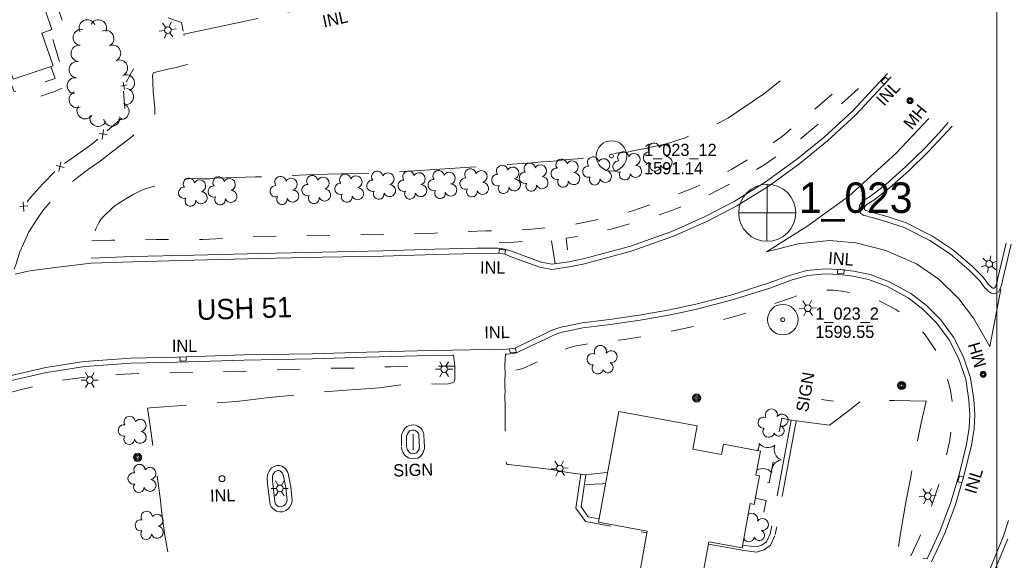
# Model space of a CAD drawing. Header units: feet. Extents: x 186943 to 189447, y 249149 to 251000.
# Tile 6 of 9: x 188020 to 188504, y 250161 to 250427. Entities that reach past the tile are written whole.
import ezdxf
from ezdxf.enums import TextEntityAlignment as Align

# ---------------------------------------------------------------- set-up
doc = ezdxf.new("R2010")
doc.units = ezdxf.units.FT
doc.header["$MEASUREMENT"] = 0
doc.linetypes.add('DGN Style 3', pattern=[52.919246, 37.799462, -15.119785])
doc.linetypes.add('DGN Style 5', pattern=[26.459623, 11.339838, -15.119785])
for name, color, linetype, lineweight in [('E_DRN_Grate', 151, 'Continuous', 0), ('E_DWY', 73, 'DGN Style 3', 0), ('E_LAND_Vegetation', 21, 'Continuous', 0), ('E_MAP_GridLines', 251, 'Continuous', 0), ('E_MAP_Limits', 21, 'DGN Style 3', 0), ('E_MAP_PassPoints', 40, 'Continuous', 0), ('E_MISCPROP', 40, 'Continuous', 0), ('E_MISCPROP_HvyLine', 54, 'Continuous', 13), ('E_MISCPROP_Railing', 40, 'Continuous', 0), ('E_PATH_Sidewalk', 73, 'DGN Style 5', 0), ('E_RDWY', 40, 'Continuous', 13), ('E_RDWY_Name', 221, 'Continuous', 0)]:
    doc.layers.add(name, color=color, linetype=linetype, lineweight=lineweight)
doc.styles.add('Style-IGR_FONT_0', font='IGR_FONT_0.shx')

# ---------------------------------------------------------------- blocks, each defined once
blk = doc.blocks.new('PP')
at = {"layer": 'E_MAP_PassPoints', "color": 40, "linetype": 'Continuous', "lineweight": 0}
for radius in [7.5, 0.96]:
    blk.add_circle((0, 0), radius, dxfattribs=at)
blk = doc.blocks.new('PHOTOC')
at = {"layer": 'E_MAP_Limits', "color": 73, "linetype": 'Continuous', "lineweight": 0}
for p, q in [((0.12, 14.06), (0.06, -13.8)), ((-13.79, 0.03), (14.12, 0.01))]:
    blk.add_line(p, q, dxfattribs=at)
blk.add_circle((0.17, 0.03), 14, dxfattribs=at)
blk = doc.blocks.new('INLT')
at = {"layer": 'E_MISCPROP_Railing', "color": 40, "linetype": 'Continuous', "lineweight": 0, "flags": 128}
blk.add_lwpolyline([(3, -2), (3, 0), (0, 0), (0, -2), (3, -2)], dxfattribs=at)
blk = doc.blocks.new('INL_7')
at = {"layer": 'E_MISCPROP_Railing', "color": 40, "linetype": 'Continuous', "lineweight": 0, "style": 'Style-IGR_FONT_0'}
blk.add_text('INL', height=6, rotation=0, dxfattribs=at).set_placement((-5.74, -3.01))
blk = doc.blocks.new('MHO_2')
at = {"layer": 'E_DRN_Grate', "color": 20, "linetype": 'Continuous', "lineweight": 0}
for centre, radius in [((0.06, 0.01), 1.5), ((0.07, 0.01), 1.22), ((0.06, 0), 0.968), ((0.03, -0.01), 0.605)]:
    blk.add_circle(centre, radius, dxfattribs=at)
blk = doc.blocks.new('MHT_2')
at = {"layer": 'E_DRN_Grate', "color": 20, "linetype": 'Continuous', "lineweight": 0, "style": 'Style-IGR_FONT_0'}
blk.add_text('MH', height=6, rotation=0, dxfattribs=at).set_placement((-0.08, -3.13), align=Align.CENTER)
blk = doc.blocks.new('LTP_1')
at = {"layer": 'E_MISCPROP', "color": 20, "linetype": 'Continuous', "lineweight": 0}
for p, q in [((-1.63, 0.07), (-4.24, 0.14)), ((-0.8, 1.43), (-2, 3.73)), ((0.9, 1.42), (2.27, 3.65)), ((-0.88, -1.42), (-2.24, -3.61)), ((0.76, -1.47), (2, -3.65)), ((1.64, -0.02), (4.16, -0.09))]:
    blk.add_line(p, q, dxfattribs=at)
blk.add_circle((0, 0), 1.64, dxfattribs=at)
blk = doc.blocks.new('POLE')
at = {"layer": 'E_MISCPROP', "color": 20, "linetype": 'Continuous', "lineweight": 0}
for centre, radius in [((-0.01, 0.02), 2.02), ((-0.01, 0.03), 1.52), ((0, -0.01), 1.01), ((0, 0), 0.502)]:
    blk.add_circle(centre, radius, dxfattribs=at)
blk = doc.blocks.new('TREE_1')
at = {"layer": 'E_LAND_Vegetation', "color": 93, "linetype": 'Continuous', "lineweight": 0}
for centre, radius, start, end in [((-1.47, 4.28), 2.78, 1.3945, 209.1674), ((3.57, 2.42), 2.97, 278.4236, 139.6574), ((-4.47, 0.2), 2.78, 78.0715, 279.0825), ((-2.01, -4.2), 2.61, 140.7796, 358.7122), ((3.46, -3.43), 2.97, 196.0744, 79.0476)]:
    blk.add_arc(centre, radius, start, end, dxfattribs=at)
blk = doc.blocks.new('SIGN')
at = {"layer": 'E_MISCPROP', "color": 20, "linetype": 'Continuous', "lineweight": 0, "style": 'Style-IGR_FONT_0'}
blk.add_text('SIGN', height=6, rotation=360, dxfattribs=at).set_placement((-9.6, -0.01), align=Align.MIDDLE_LEFT)
blk = doc.blocks.new('INL_8')
at = {"layer": 'E_MISCPROP_Railing', "color": 40, "linetype": 'Continuous', "lineweight": 0, "style": 'Style-IGR_FONT_0'}
blk.add_text('INL', height=6, rotation=360, dxfattribs=at).set_placement((-5.74, -3.01))
blk = doc.blocks.new('INL_9')
at = {"layer": 'E_MISCPROP_Railing', "color": 40, "linetype": 'Continuous', "lineweight": 0, "style": 'Style-IGR_FONT_0'}
blk.add_text('INL', height=6, rotation=0, dxfattribs=at).set_placement((-5.74, -3.01))
blk = doc.blocks.new('INL_10')
at = {"layer": 'E_MISCPROP_Railing', "color": 40, "linetype": 'Continuous', "lineweight": 0, "style": 'Style-IGR_FONT_0'}
blk.add_text('INL', height=6, rotation=359.9999, dxfattribs=at).set_placement((-5.74, -3.01))
blk = doc.blocks.new('LTP_2')
at = {"layer": 'E_MISCPROP', "color": 20, "linetype": 'Continuous', "lineweight": 0}
for p, q in [((-1.64, 0.07), (-4.24, 0.14)), ((-0.8, 1.43), (-2, 3.73)), ((0.9, 1.42), (2.27, 3.65)), ((-0.88, -1.42), (-2.24, -3.61)), ((0.76, -1.47), (2, -3.65)), ((1.64, -0.02), (4.16, -0.09))]:
    blk.add_line(p, q, dxfattribs=at)
blk.add_circle((0, 0), 1.64, dxfattribs=at)
blk = doc.blocks.new('MHO_7')
at = {"layer": 'E_DRN_Grate', "color": 20, "linetype": 'Continuous', "lineweight": 0}
for centre, radius in [((0.06, 0.01), 1.5), ((0.07, 0.01), 1.22), ((0.06, 0), 0.968), ((0.03, -0.01), 0.605)]:
    blk.add_circle(centre, radius, dxfattribs=at)
blk = doc.blocks.new('MHT_7')
at = {"layer": 'E_DRN_Grate', "color": 20, "linetype": 'Continuous', "lineweight": 0, "style": 'Style-IGR_FONT_0'}
blk.add_text('MH', height=6, rotation=0, dxfattribs=at).set_placement((-0.08, -3.13), align=Align.CENTER)
blk = doc.blocks.new('INL_11')
at = {"layer": 'E_MISCPROP_Railing', "color": 40, "linetype": 'Continuous', "lineweight": 0, "style": 'Style-IGR_FONT_0'}
blk.add_text('INL', height=6, rotation=360, dxfattribs=at).set_placement((-5.74, -3.01))
blk = doc.blocks.new('INL_14')
at = {"layer": 'E_MISCPROP_Railing', "color": 40, "linetype": 'Continuous', "lineweight": 0, "style": 'Style-IGR_FONT_0'}
blk.add_text('INL', height=6, rotation=360, dxfattribs=at).set_placement((-5.74, -3.01))
blk = doc.blocks.new('SIGN_1')
at = {"layer": 'E_MISCPROP', "color": 20, "linetype": 'Continuous', "lineweight": 0, "style": 'Style-IGR_FONT_0'}
blk.add_text('SIGN', height=6, rotation=0.0001, dxfattribs=at).set_placement((-9.6, -0.01), align=Align.MIDDLE_LEFT)
blk = doc.blocks.new('INL_15')
at = {"layer": 'E_MISCPROP_Railing', "color": 40, "linetype": 'Continuous', "lineweight": 0, "style": 'Style-IGR_FONT_0'}
blk.add_text('INL', height=6, rotation=0.0001, dxfattribs=at).set_placement((-5.74, -3.01))
blk = doc.blocks.new('POLE_1')
at = {"layer": 'E_MISCPROP', "color": 20, "linetype": 'Continuous', "lineweight": 0}
for centre, radius in [((-0.01, 0.02), 2.02), ((-0.01, 0.03), 1.52), ((0, -0.01), 1.01), ((0, 0), 0.502)]:
    blk.add_circle(centre, radius, dxfattribs=at)
blk = doc.blocks.new('LTP_3')
at = {"layer": 'E_MISCPROP', "color": 20, "linetype": 'Continuous', "lineweight": 0}
for p, q in [((-1.63, 0.07), (-4.24, 0.14)), ((-0.8, 1.43), (-2, 3.73)), ((0.9, 1.42), (2.27, 3.65)), ((-0.88, -1.42), (-2.24, -3.61)), ((0.76, -1.47), (2, -3.65)), ((1.64, -0.02), (4.16, -0.09))]:
    blk.add_line(p, q, dxfattribs=at)
blk.add_circle((0, 0), 1.64, dxfattribs=at)
blk = doc.blocks.new('TREE_2')
at = {"layer": 'E_LAND_Vegetation', "color": 93, "linetype": 'Continuous', "lineweight": 0}
for centre, radius, start, end in [((-1.47, 4.28), 2.78, 1.3946, 209.1676), ((3.57, 2.42), 2.97, 278.4237, 139.6576), ((-4.47, 0.2), 2.78, 78.0716, 279.0827), ((-2.01, -4.2), 2.61, 140.7798, 358.7124), ((3.46, -3.43), 2.97, 196.0746, 79.0478)]:
    blk.add_arc(centre, radius, start, end, dxfattribs=at)
blk = doc.blocks.new('LTP_6')
at = {"layer": 'E_MISCPROP', "color": 20, "linetype": 'Continuous', "lineweight": 0}
for p, q in [((-1.63, 0.07), (-4.24, 0.14)), ((-0.8, 1.43), (-2, 3.73)), ((0.9, 1.42), (2.27, 3.65)), ((-0.88, -1.42), (-2.24, -3.61)), ((0.76, -1.47), (2, -3.65)), ((1.64, -0.02), (4.16, -0.09))]:
    blk.add_line(p, q, dxfattribs=at)
blk.add_circle((0, 0), 1.64, dxfattribs=at)
blk = doc.blocks.new('INL_20')
at = {"layer": 'E_MISCPROP_Railing', "color": 40, "linetype": 'Continuous', "lineweight": 0, "style": 'Style-IGR_FONT_0'}
blk.add_text('INL', height=6, rotation=0, dxfattribs=at).set_placement((-5.74, -3.01))
blk = doc.blocks.new('TREE_5')
at = {"layer": 'E_LAND_Vegetation', "color": 93, "linetype": 'Continuous', "lineweight": 0}
for centre, radius, start, end in [((-1.47, 4.28), 2.78, 1.3945, 209.1675), ((3.57, 2.42), 2.97, 278.4236, 139.6575), ((-4.47, 0.2), 2.78, 78.0715, 279.0825), ((-2.01, -4.2), 2.61, 140.7796, 358.7122), ((3.46, -3.43), 2.97, 196.0744, 79.0477)]:
    blk.add_arc(centre, radius, start, end, dxfattribs=at)

msp = doc.modelspace()

# ---------------------------------------------------------------- linework, layer by layer
at = {"layer": 'E_DWY', "color": 51, "linetype": 'DGN Style 3', "lineweight": 0, "flags": 128}
for points in [[(188016.75, 250304.42), (188017.76, 250307.16), (188019.58, 250313.08), (188021.44, 250317.01), (188024.1, 250322.88), (188027.9, 250328.94), (188031.09, 250333.58), (188035.63, 250338.61), (188039.04, 250342.25), (188043.29, 250345.89), (188047.98, 250349.52), (188053.34, 250353.7), (188059.07, 250357.66), (188064.58, 250361.86), (188069.98, 250365.94), (188074.79, 250369.81), (188079.52, 250373.76), (188085.45, 250378.07), (188086.01, 250378.8), (188086.05, 250379.83), (188086.04, 250381.71), (188085.97, 250383.49), (188085.85, 250385.18), (188085.69, 250386.9), (188085.53, 250388.74), (188085.36, 250390.35), (188085.24, 250391.74), (188085.09, 250393.33), (188085.03, 250394.6), (188084.97, 250395.65), (188084.94, 250396.53), (188084.93, 250397.88), (188084.89, 250398.75), (188084.92, 250399.76), (188085.25, 250400.99), (188086.9, 250401.62), (188088.91, 250402), (188092.43, 250402.83), (188095, 250403.33), (188096.57, 250403.73), (188098.68, 250404.28), (188100.27, 250404.71), (188101.26, 250404.93), (188101.93, 250405.12), (188102.55, 250405.28), (188102.86, 250405.38), (188102.88, 250405.74), (188100.23, 250419.99), (188153.51, 250431.28), (188201.99, 250440.18), (188221.28, 250444)], [(188393.45, 250397.19), (188385.18, 250390.45), (188382.11, 250388.65), (188379.76, 250386.85), (188377.07, 250385.06), (188373.83, 250382.78), (188370.58, 250380.56), (188367.81, 250378.71), (188363.18, 250376.33), (188358.61, 250374.38), (188353.95, 250372.28), (188350.8, 250370.91), (188346.82, 250369.12), (188343.08, 250367.94), (188339.19, 250366.66), (188334, 250365.38), (188329.98, 250364.45), (188326.3, 250363.73), (188321.68, 250362.79), (188318.35, 250362.1), (188313.91, 250361.66), (188310.47, 250361.14), (188307.2, 250360.69), (188302.08, 250359.79), (188296.28, 250358.95), (188291.34, 250358.56), (188287.08, 250358.2), (188283.45, 250357.78), (188280.13, 250357.48), (188276.06, 250357.24), (188272.99, 250356.88), (188271.53, 250356.76), (188241.02, 250354.63), (188200.34, 250351.98), (188164.03, 250350.98), (188135.42, 250349.86), (188115.81, 250349.19), (188112.98, 250348.89), (188108.97, 250348.96), (188105.12, 250349.04), (188102.76, 250348.89), (188100, 250348.67), (188097.58, 250348.37), (188094.98, 250347.79), (188093.06, 250347.26), (188091.64, 250346.93), (188090.15, 250346.6), (188089.06, 250346.42), (188088.1, 250346.26), (188086.86, 250345.68), (188084.7, 250344.98), (188082.42, 250344.29), (188080.35, 250343.59), (188078.01, 250342.53), (188075.74, 250341.36), (188072.52, 250339.61), (188070.35, 250338.25), (188067.77, 250336.67), (188066.85, 250335.98), (188065.35, 250334.76), (188063.78, 250333.28), (188062.08, 250331.77), (188060.76, 250330.45), (188059.51, 250328.98), (188058.62, 250327.67), (188058.08, 250326.64), (188057.63, 250325.67), (188057.28, 250324.94), (188057.16, 250324.68), (188056.6, 250323.22), (188056.01, 250321.65), (188055.58, 250320.32), (188055.3, 250319.46), (188055.11, 250318.88), (188054.92, 250318.23), (188054.79, 250317.75), (188054.63, 250317.18), (188054.47, 250316.52), (188054.3, 250315.78), (188054.14, 250314.99), (188054, 250314.4), (188054.67, 250309.89)], [(188054.3, 250003.46), (188053.71, 250006.38), (188053.07, 250015.25), (188052.06, 250027.48), (188050.35, 250043.66), (188047.35, 250066.19), (188043.6, 250094.72), (188039.64, 250124.12), (188037.42, 250138.16), (188037.65, 250139.55), (188038.08, 250140.6), (188038.66, 250141), (188039.59, 250141.18), (188040.45, 250141.25), (188048.01, 250142.36), (188066.82, 250144.09), (188089.89, 250147.01), (188091.28, 250147.43), (188092.5, 250147.84), (188093.3, 250148.41), (188093.82, 250149.23), (188094.1, 250150.21), (188094.14, 250150.95), (188092.82, 250163.01), (188090.69, 250174.48), (188089.36, 250184.49), (188088.55, 250192.09), (188087.78, 250197.92), (188086.14, 250209.79), (188083.61, 250227.36), (188082.33, 250236.06), (188083.61, 250236.28), (188104.44, 250237.88), (188126.11, 250239.45), (188142.3, 250241.32), (188155.29, 250242.59), (188164.71, 250243.83), (188177.88, 250244.89), (188187.32, 250245.42), (188196.4, 250246.08), (188207.49, 250247.72), (188221.7, 250248.07), (188229.35, 250247.95), (188230.35, 250248.16), (188231.33, 250248.4), (188232.26, 250248.64), (188232.91, 250248.84), (188233.21, 250249.11), (188233.39, 250249.56), (188233.49, 250250.37), (188233.5, 250251.39), (188233.54, 250252.51), (188233.55, 250253.48), (188233.51, 250254.99), (188233.5, 250256.31), (188233.44, 250257.01), (188232.88, 250262.23)], [(188258.42, 250262.63), (188258.02, 250257.35), (188258.15, 250255.84), (188258.26, 250254.18), (188258.19, 250252.03), (188258.1, 250250.57), (188258.07, 250249.15), (188258.17, 250246.98), (188258.18, 250244.41), (188258.14, 250242.25), (188258.15, 250240.04), (188258.19, 250239.26), (188258.25, 250225.98), (188258.69, 250210.23), (188258.84, 250209.1), (188258.99, 250208.76), (188259.12, 250208.59), (188259.53, 250208.46), (188259.84, 250208.4), (188271.33, 250207.1), (188280.99, 250205.89), (188289.08, 250204.47)], [(188398.91, 250230.24), (188417.68, 250227.76), (188428.37, 250235.82), (188433.99, 250240.45), (188449.54, 250239.84), (188465.28, 250239.49), (188462.73, 250228.06), (188459.36, 250211.79), (188457.61, 250201.6), (188455.22, 250189.84), (188452.65, 250174.45), (188451.5, 250166.44), (188451.53, 250165.85), (188451.75, 250165.33), (188452.16, 250164.93), (188452.63, 250164.62), (188453.52, 250164.2), (188457.33, 250163.53), (188465.78, 250161.96)], [(188207.21, 250217.48), (188207.24, 250222.8), (188207.7, 250224.19), (188208.43, 250225.38), (188208.97, 250226.11), (188209.87, 250227.05), (188211.26, 250227.58), (188212, 250227.73), (188212.94, 250227.88), (188214.15, 250227.72), (188215.06, 250227.39), (188215.82, 250226.99), (188216.71, 250226.32), (188217.37, 250225.55), (188217.84, 250224.77), (188218.13, 250223.97), (188218.3, 250223.37), (188218.5, 250219.34)], [(188398.81, 250230.26), (188393.82, 250202.93), (188388.63, 250174.37)], [(188401.27, 250229.8), (188396.28, 250202.48), (188391.09, 250173.92)], [(188209.71, 250217.46), (188209.74, 250222.39), (188209.99, 250223.13), (188210.51, 250223.98), (188210.89, 250224.5), (188211.29, 250224.92), (188211.95, 250225.17), (188212.44, 250225.27), (188212.98, 250225.35), (188213.55, 250225.28), (188214.04, 250225.1), (188214.48, 250224.87), (188214.99, 250224.49), (188215.34, 250224.08), (188215.57, 250223.69), (188215.75, 250223.21), (188215.81, 250222.97), (188216, 250219.22)], [(188218.5, 250219.37), (188218.62, 250217.35), (188218.51, 250216.24), (188218.28, 250215.27), (188217.91, 250214.35), (188217.39, 250213.5), (188216.55, 250212.44), (188215.23, 250211.59), (188214, 250211.33), (188212.95, 250211.24), (188211.89, 250211.39), (188210.78, 250211.74), (188209.94, 250212.17), (188209.07, 250212.77), (188208.41, 250213.72), (188207.99, 250214.42), (188207.67, 250215.19), (188207.45, 250216), (188207.29, 250216.76), (188207.25, 250217.01)], [(188216, 250219.22), (188216.11, 250217.39), (188216.04, 250216.66), (188215.89, 250216.03), (188215.67, 250215.47), (188215.34, 250214.93), (188214.85, 250214.31), (188214.27, 250213.94), (188213.63, 250213.81), (188213.02, 250213.75), (188212.45, 250213.83), (188211.74, 250214.06), (188211.23, 250214.32), (188210.86, 250214.58), (188210.51, 250215.08), (188210.23, 250215.54), (188210.04, 250216), (188209.89, 250216.57), (188209.75, 250217.24), (188209.71, 250217.46)], [(188142.54, 250189.97), (188141.46, 250198.88), (188141.35, 250199.93), (188141.27, 250201.1), (188141.28, 250202.02), (188141.38, 250203.12), (188141.67, 250204.2), (188142.33, 250205.53), (188143.38, 250206.78), (188144.69, 250207.48), (188146.03, 250207.95), (188147.36, 250207.94), (188148.38, 250207.57), (188149.3, 250207.16), (188150.09, 250206.45), (188150.76, 250205.65), (188151.19, 250204.89), (188151.56, 250204.03), (188151.73, 250203.26), (188152.79, 250197.4)], [(188145.02, 250190.27), (188143.94, 250199.15), (188143.84, 250200.14), (188143.77, 250201.18), (188143.78, 250201.9), (188143.85, 250202.67), (188144.02, 250203.31), (188144.44, 250204.15), (188144.98, 250204.8), (188145.7, 250205.18), (188146.45, 250205.45), (188146.91, 250205.44), (188147.45, 250205.24), (188147.93, 250205.03), (188148.29, 250204.71), (188148.7, 250204.23), (188148.95, 250203.78), (188149.17, 250203.26), (188149.28, 250202.76), (188150.33, 250196.96)], [(188289.08, 250204.47), (188297.84, 250203.4)], [(188295.47, 250203.75), (188292.96, 250186.94), (188297.68, 250180.39), (188327.99, 250174.84)], [(188297.94, 250203.38), (188295.59, 250187.57), (188299.12, 250182.67), (188304.45, 250181.7)], [(188152.81, 250197.26), (188153.59, 250190.86), (188153.39, 250189.73), (188153.02, 250188.74), (188152.42, 250187.62), (188151.64, 250186.71), (188150.44, 250185.86), (188148.94, 250185.21), (188147.32, 250185.17), (188145.74, 250185.49), (188144.68, 250186.24), (188144.01, 250186.75), (188143.18, 250187.59), (188142.69, 250188.65), (188142.54, 250189.97)], [(188150.33, 250196.96), (188151.07, 250190.92), (188150.97, 250190.39), (188150.74, 250189.77), (188150.35, 250189.05), (188149.94, 250188.58), (188149.2, 250188.05), (188148.39, 250187.7), (188147.55, 250187.68), (188146.75, 250187.84), (188146.16, 250188.25), (188145.67, 250188.63), (188145.27, 250189.03), (188145.13, 250189.34), (188145.02, 250190.27)], [(188358.19, 250169.31), (188375.76, 250166.09), (188381.91, 250165.36), (188385.63, 250166.45), (188388.74, 250168.71), (188390.89, 250173.31)], [(188375.03, 250168.77), (188376.14, 250168.56), (188381.69, 250167.91), (188384.51, 250168.73), (188386.75, 250170.35), (188388.63, 250174.37)]]:
    msp.add_lwpolyline(points, dxfattribs=at)
at = {"layer": 'E_LAND_Vegetation', "color": 93, "linetype": 'Continuous', "lineweight": 0}
for centre, radius, start, end in [((188052.77, 250423.13), 4.02, 24.6647, 204.6494), ((188058.25, 250423.08), 4.02, 334.1551, 154.1397), ((188049.82, 250418.42), 4.02, 78.8187, 258.8034), ((188061.82, 250417.96), 4.02, 294.895, 114.8797), ((188048.78, 250410.62), 4.02, 83.4234, 263.4081), ((188065.2, 250410.66), 4.02, 294.895, 114.8797), ((188047.85, 250402.64), 4.02, 83.4234, 263.4081), ((188068.59, 250403.37), 4.02, 294.895, 114.8797), ((188046.93, 250394.65), 4.02, 83.4234, 263.4081), ((188071.97, 250396.08), 4.02, 294.895, 114.8797), ((188047.8, 250387.91), 4.02, 111.1801, 291.1647), ((188071.49, 250389.37), 4.02, 262.6095, 82.5941), ((188051.71, 250382.4), 4.02, 143.6512, 323.6359), ((188069.29, 250382.07), 4.02, 251.8265, 71.8112), ((188058.05, 250378.7), 4.02, 160.5083, 340.493), ((188064.83, 250378.83), 4.02, 189.2442, 9.2289), ((188377.44, 250218.13), 5.72, 330.2713, 6.2051), ((188387.49, 250222.47), 5.72, 220.4402, 306.2051), ((188396.26, 250215.93), 5.72, 160.4402, 246.2051), ((188394.99, 250205.06), 5.72, 100.4402, 186.2051), ((188384.94, 250200.73), 5.72, 40.4402, 120.8765), ((188379.47, 250181.45), 2.97, 343.6525, 123.701), ((188384.73, 250178.9), 2.97, 261.3033, 144.2766), ((188383.14, 250173.61), 2.61, 206.0086, 63.9412), ((188378.11, 250173.22), 2.78, 206.4507, 344.3115)]:
    msp.add_arc(centre, radius, start, end, dxfattribs=at)
at = {"layer": 'E_MAP_GridLines', "color": 161, "linetype": 'Continuous', "lineweight": 0}
msp.add_line((188500, 249500), (188500, 251000), dxfattribs=at)
at = {"layer": 'E_MISCPROP', "color": 20, "linetype": 'Continuous', "lineweight": 0}
for p, q in [((188419.75, 250239.59), (188413.73, 250240.33)), ((188213.06, 250223.39), (188212.98, 250215.58))]:
    msp.add_line(p, q, dxfattribs=at)
at = {"layer": 'E_MISCPROP_HvyLine', "color": 241, "linetype": 'Continuous', "lineweight": 13, "flags": 128}
for points in [[(188016.29, 250397.86), (188004.97, 250431.28), (188001.69, 250430.17), (187995.66, 250447.97), (187998.7, 250449), (187987.34, 250482.53), (188006.99, 250489.19), (188012.64, 250472.5), (188017.79, 250474.24), (188035.38, 250422.28), (188030.47, 250420.61), (188035.92, 250404.51)], [(188304.15, 250180.11), (188314.15, 250234.48), (188352.61, 250227.41), (188350.5, 250215.9), (188364.6, 250213.31), (188365.54, 250218.4), (188383.73, 250215.05), (188381.55, 250203.17), (188383.3, 250202.85), (188380.72, 250188.83), (188378.78, 250189.18), (188374.78, 250167.39), (188358.39, 250170.41), (188354.59, 250149.75), (188324.4, 250155.3), (188328.15, 250175.69)]]:
    msp.add_lwpolyline(points, close=True, dxfattribs=at)
at = {"layer": 'E_MISCPROP_Railing', "color": 40, "linetype": 'Continuous', "lineweight": 0}
for p, q in [((188070.36, 250396.39), (188071.15, 250392.78)), ((188072.43, 250395.11), (188069.34, 250394.42)), ((188060.69, 250373.11), (188060.04, 250368.47)), ((188062.59, 250370.68), (188058.6, 250371.21)), ((188039.78, 250357.11), (188038.7, 250352.54)), ((188041.44, 250354.51), (188037.52, 250355.41)), ((188021.17, 250337.6), (188021.6, 250332.93)), ((188023.58, 250335.67), (188019.57, 250335.27))]:
    msp.add_line(p, q, dxfattribs=at)
at = {"layer": 'E_MISCPROP_Railing', "color": 40, "linetype": 'Continuous', "lineweight": 0, "flags": 128}
for points in [[(188075.52, 250403.06), (188071.92, 250396.52)], [(188070.57, 250391.98), (188071.26, 250383.52)], [(188069.76, 250378.81), (188062.61, 250372.59)], [(188057.88, 250368.48), (188054.97, 250365.94), (188049.35, 250361.92)], [(188049.35, 250361.92), (188041.64, 250356.4)], [(188036.79, 250352.47), (188031.1, 250346.63), (188029.32, 250344.71)], [(188029.32, 250344.71), (188024.78, 250339.78), (188023.16, 250337.53)]]:
    msp.add_lwpolyline(points, dxfattribs=at)
at = {"layer": 'E_MISCPROP_Railing', "color": 40, "linetype": 'Continuous', "lineweight": 0}
msp.add_circle((188119.01, 250201.46), 1.43, dxfattribs=at)
at = {"layer": 'E_PATH_Sidewalk', "color": 51, "linetype": 'DGN Style 5', "lineweight": 0, "flags": 128}
for points in [[(188039, 250465.15), (188034.16, 250457.86), (188033.68, 250457.84), (188032.46, 250457.57), (188031.35, 250457.21), (188030.36, 250456.84), (188022.93, 250478.45), (188016.29, 250475.67), (188011.48, 250488.87), (188007.17, 250502.65), (188002.5, 250501.16), (187987.31, 250496.15), (187976.5, 250492.12), (187981.58, 250475.83), (187986.55, 250461.01), (187986.82, 250459.94), (187986.84, 250459.11), (187986.73, 250457.39), (187986.48, 250454.91), (187986.19, 250452.59), (187985.95, 250450.48), (187985.81, 250448.11), (187985.95, 250446), (187986.1, 250444.23), (187986.3, 250441.5), (187987.05, 250437.72), (187988.28, 250433.43), (187991.48, 250427.47), (187995.61, 250421.54), (187999.3, 250417.63), (188002.17, 250414.28), (188002.43, 250413.82), (188002.63, 250413.08), (188003.12, 250410.58), (188008.91, 250394.66), (188012.36, 250384.26), (188017.68, 250385.79), (188022.71, 250387.27), (188023.03, 250387.39), (188028.09, 250389.01), (188032.76, 250390.56), (188036.83, 250391.88), (188038.81, 250392.83), (188042.8, 250394.49), (188035.22, 250419.34), (188042.22, 250421.4), (188034.49, 250444.18), (188037.96, 250445.67), (188038.43, 250445.66), (188039.17, 250445.34), (188057.58, 250439.54), (188078.31, 250432.89), (188099.08, 250425.79), (188100.23, 250419.99)], [(188034.87, 250404.16), (188036.95, 250398.32), (188022.65, 250393.5), (188016.89, 250391.84), (188014.23, 250398.47), (188015.84, 250399.19)], [(188055, 250318.5), (188064.62, 250318.78), (188072.58, 250318.44), (188086.63, 250319.09), (188109.63, 250319.15), (188131.72, 250320.26), (188151.96, 250320.95), (188174.08, 250321.25), (188199.46, 250321.76), (188223.67, 250322.26), (188248.73, 250323.33), (188269.77, 250323.97), (188281.79, 250325.28), (188293.55, 250326.72), (188306.47, 250329.36), (188320.91, 250333.16), (188336.19, 250338.53), (188351.85, 250344.79), (188369.65, 250353.65), (188384.33, 250362.42), (188394.62, 250369.92), (188415.35, 250387.23), (188420, 250391.42), (188427.19, 250398.07)], [(188432, 250393.4), (188418.75, 250381.27), (188401.71, 250366.99), (188385.51, 250355.64), (188370.03, 250347.07), (188356.18, 250339.86), (188341.01, 250333.65), (188326.36, 250328.7), (188310.45, 250324.18), (188294.12, 250320.61), (188288.27, 250319.78), (188289.46, 250308.06)], [(188282.81, 250307.14), (188281.02, 250319.02), (188271.88, 250318.38), (188262.74, 250317.81), (188254.63, 250317.57), (188248.14, 250317.01), (188247.62, 250314.76)], [(187872.99, 250260.01), (187875.05, 250261.89), (187879.8, 250264.34), (187897.13, 250271.9), (187914.11, 250280.95), (187923.09, 250285.71), (187934.93, 250290.87), (187940.36, 250293.04), (187951.64, 250297.28), (187959.02, 250299.8), (187987.13, 250307.94), (188004.1, 250311.1), (188013.35, 250312.58), (188019.73, 250313.4)], [(188457.71, 250163.46), (188461.79, 250172.22), (188466.32, 250183.18), (188471.47, 250198.67), (188474.39, 250209.7), (188476.78, 250219.52), (188478.08, 250228.71), (188478.55, 250235.95), (188477.27, 250245.05), (188474.29, 250255.71), (188470.03, 250264.54), (188464.46, 250272.64), (188457.66, 250279.25), (188450.43, 250284.67), (188443.44, 250288.23), (188437.82, 250290.75), (188430, 250292.64), (188423.82, 250293.68), (188419.5, 250294.12), (188414.55, 250294.17), (188409.8, 250293.8), (188404.98, 250292.39), (188399.96, 250290.74), (188385.04, 250285.59), (188372.2, 250281.47), (188360.39, 250278.47), (188346.22, 250275.29), (188331.13, 250272.29), (188316.96, 250269.91), (188306.92, 250268.69), (188298.01, 250267.61), (188293.1, 250266.76), (188290.09, 250265.98), (188285.08, 250264.22), (188279.75, 250261.69), (188272.65, 250258.29), (188266.9, 250255.71), (188262.81, 250254.59), (188260.22, 250254.19), (188260.16, 250262.74)], [(187844.34, 250059.77), (187844.84, 250066.29), (187846.77, 250074.75), (187848.76, 250080.55), (187850.99, 250087.89), (187853.32, 250095.47), (187855.79, 250102.59), (187860, 250112.25), (187863.1, 250118.87), (187869.37, 250130.39), (187875.34, 250139.71), (187884.79, 250152.97), (187890.16, 250160.04), (187897.66, 250169.68), (187905.45, 250178.29), (187915.14, 250188.22), (187925.75, 250197.28), (187935.24, 250204.83), (187956.01, 250218.82), (187968.06, 250225.63), (187980.29, 250231.51), (187993.47, 250237.18), (188007.09, 250241.67), (188019.75, 250245.09), (188029.18, 250247.47), (188039.01, 250249.71), (188049.16, 250251.09), (188067.54, 250252.63), (188083.47, 250253.38), (188105, 250253.77), (188126.01, 250254.15), (188149.02, 250255.13), (188168.15, 250255.7), (188184.56, 250255.88), (188201.8, 250256.47), (188217.55, 250256.92), (188227.59, 250256.74), (188233.46, 250256.86)], [(188398.81, 250230.26), (188394.3, 250231.18), (188394.3, 250231.18), (188388.08, 250199.45), (188382.85, 250200.4)], [(188297.94, 250203.38), (188303.55, 250203.93), (188306.77, 250204.28), (188308.68, 250204.71)], [(188297.21, 250198.5), (188302.17, 250198.72), (188306.03, 250198.98), (188307.66, 250199.18)], [(188381.27, 250191.82), (188386.65, 250190.7), (188383.51, 250175.36), (188388.64, 250174.41)]]:
    msp.add_lwpolyline(points, dxfattribs=at)
at = {"layer": 'E_RDWY', "color": 21, "linetype": 'Continuous', "lineweight": 13, "flags": 128}
for points in [[(188446.28, 250400.77), (188428.82, 250382.05), (188415.17, 250369.44), (188401.59, 250358.4), (188386.16, 250347.21), (188370.87, 250337.79), (188356.65, 250330.41), (188340.16, 250322.96), (188319.45, 250315.67), (188296.62, 250309.5), (188289.53, 250308.07), (188281.25, 250306.92), (188275.95, 250307.97), (188268.36, 250310.67), (188261.32, 250313.26), (188258.82, 250314.22), (188256.36, 250314.68), (188254.72, 250314.78), (188244.25, 250314.75), (188223.86, 250314.27), (188198.15, 250313.45), (188168.29, 250312.86), (188137.98, 250312.21), (188105.3, 250311.4), (188075.02, 250310.66), (188054.67, 250309.89)], [(188448.11, 250399.06), (188430.58, 250380.28), (188416.81, 250367.55), (188403.11, 250356.42), (188387.55, 250345.13), (188372.1, 250335.62), (188357.74, 250328.16), (188341.09, 250320.64), (188320.19, 250313.28), (188297.19, 250307.07), (188289.96, 250305.6), (188281.18, 250304.39), (188275.29, 250305.55), (188267.51, 250308.31), (188260.44, 250310.92), (188258.14, 250311.8), (188256.05, 250312.19), (188254.65, 250312.28), (188244.29, 250312.25), (188223.93, 250311.77), (188198.21, 250310.95), (188168.34, 250310.36), (188138.04, 250309.71), (188105.37, 250308.91), (188075.1, 250308.16), (188054.76, 250307.39), (188037.01, 250305.39), (188024.49, 250303.66), (188017.33, 250301.99)], [(188466.66, 250378.51), (188450.39, 250361.33), (188427.18, 250340.45), (188406.61, 250325.41), (188386.68, 250313.05), (188402.4, 250317.02), (188417.66, 250318.53), (188430.7, 250317.51), (188445.4, 250313.6), (188460.59, 250307.06), (188471.53, 250299.51), (188481.36, 250289.93), (188488.57, 250280.32), (188496.64, 250266.48), (188502.03, 250294.68)], [(188507.09, 250316.78), (188502.98, 250299.57), (188502.4, 250297.1), (188502.16, 250296.12), (188501.67, 250294.8), (188500.85, 250293.39), (188499.23, 250292.56), (188497.21, 250292.69), (188495.8, 250293.65), (188495.05, 250294.53), (188494.16, 250295.28), (188491.46, 250298.84), (188486.38, 250303.98), (188477.2, 250311.87), (188467.11, 250318.52), (188454.51, 250324.91), (188445.87, 250327.84), (188438.77, 250329.84), (188437.31, 250330.26), (188436.44, 250330.49), (188435.58, 250330.71), (188434.63, 250330.96), (188433.15, 250331.86), (188432.26, 250333.78), (188432.5, 250335.86), (188433.32, 250337.1), (188434.59, 250338.21), (188435.77, 250339.01), (188436.65, 250339.6), (188437.4, 250340.03), (188437.98, 250340.43), (188445.46, 250346.2), (188455.08, 250354.75), (188464.54, 250363.93), (188471.81, 250371.72), (188476.13, 250376.54)], [(188504.65, 250317.34), (188500.54, 250300.14), (188499.97, 250297.68), (188499.77, 250296.86), (188499.41, 250295.88), (188499.06, 250295.29), (188498.7, 250295.1), (188498.05, 250295.14), (188497.49, 250295.53), (188496.82, 250296.31), (188495.98, 250297.02), (188493.35, 250300.48), (188488.08, 250305.81), (188478.71, 250313.87), (188468.37, 250320.69), (188455.48, 250327.22), (188446.61, 250330.23), (188439.46, 250332.24), (188437.98, 250332.67), (188437.06, 250332.91), (188436.21, 250333.12), (188435.62, 250333.28), (188435.09, 250333.6), (188434.82, 250334.19), (188434.91, 250334.98), (188435.22, 250335.44), (188436.12, 250336.23), (188437.16, 250336.93), (188437.97, 250337.47), (188438.74, 250337.91), (188439.46, 250338.42), (188447.05, 250344.27), (188456.78, 250352.92), (188466.33, 250362.18), (188473.65, 250370.03), (188477.99, 250374.87)], [(188011.22, 250251.29), (188032.32, 250256.11), (188051.29, 250259.1), (188074.12, 250260.71), (188096.89, 250261.24), (188129.62, 250262.28), (188163.4, 250262.93), (188190.01, 250263.68), (188214.99, 250264.39), (188232.36, 250264.72), (188259.07, 250265.14), (188261.85, 250265.43), (188262.93, 250265.69), (188267.44, 250267.84), (188277.32, 250272.5), (188280.6, 250274.11), (188283.66, 250275.39), (188286.27, 250276.11), (188287.35, 250276.35), (188296.11, 250278.1), (188309.59, 250279.69), (188324.16, 250281.84), (188338.21, 250284.32), (188351.95, 250287.32), (188369.2, 250291.77), (188387.55, 250297.55), (188398.64, 250301.58), (188406.55, 250303.88), (188415.66, 250304.7), (188422.91, 250304.39), (188429.58, 250303.57), (188437.67, 250301.88), (188447.31, 250298.25), (188457.77, 250292.47), (188465.26, 250286.73), (188472.27, 250279.66), (188478.75, 250270.99), (188483.45, 250261.72), (188487.14, 250251.07), (188488.74, 250240.35), (188489.27, 250232.85), (188488.85, 250226.14), (188487.54, 250217.79), (188483.85, 250202.85), (188479.63, 250188.69), (188474.54, 250175.04), (188467.88, 250160.54)], [(188258.42, 250262.63), (188259.22, 250262.64), (188262.27, 250262.96), (188263.77, 250263.31), (188268.51, 250265.59), (188278.4, 250270.25), (188281.63, 250271.83), (188284.48, 250273.02), (188286.88, 250273.68), (188287.87, 250273.91), (188296.51, 250275.63), (188309.92, 250277.21), (188324.56, 250279.37), (188338.7, 250281.87), (188352.52, 250284.89), (188369.89, 250289.37), (188388.36, 250295.19), (188399.42, 250299.21), (188407.01, 250301.41), (188415.72, 250302.2), (188422.7, 250301.89), (188429.17, 250301.11), (188436.97, 250299.47), (188446.26, 250295.98), (188456.4, 250290.37), (188463.6, 250284.85), (188470.37, 250278.02), (188476.62, 250269.66), (188481.15, 250260.74), (188484.7, 250250.47), (188486.25, 250240.08), (188486.76, 250232.84), (188486.36, 250226.41), (188485.09, 250218.28), (188481.44, 250203.51), (188477.25, 250189.48), (188472.23, 250176), (188465.78, 250161.96)], [(188011.89, 250248.88), (188032.79, 250253.66), (188051.58, 250256.61), (188074.24, 250258.21), (188096.96, 250258.74), (188129.68, 250259.78), (188163.46, 250260.43), (188190.08, 250261.18), (188215.05, 250261.89), (188232.4, 250262.22), (188232.88, 250262.23)], [(188495.69, 250154.83), (188503.16, 250172.8), (188505.79, 250180.83)], [(188497.96, 250153.79), (188505.5, 250171.93)]]:
    msp.add_lwpolyline(points, dxfattribs=at)

# ---------------------------------------------------------------- block references
at = {"layer": 'E_DRN_Grate', "color": 20, "linetype": 'Continuous', "lineweight": 0}
for name, p, xscale, yscale, zscale, rotation in [('MHO_7', (188457.31, 250387.26), 0.9999995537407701, 0.9999995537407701, 0.9999995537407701, 50.97776180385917), ('MHT_7', (188459.76, 250379.57), 0.9999995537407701, 0.9999995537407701, 0.9999995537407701, 50.97776180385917), ('MHT_2', (188490.16, 250262.35), 1.000001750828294, 1.000001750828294, 1.000001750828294, 106.4905854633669), ('MHO_2', (188493.34, 250252.69), 1.000001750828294, 1.000001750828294, 1.000001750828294, 106.4905854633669)]:
    msp.add_blockref(name, p, dxfattribs=dict(at, xscale=xscale, yscale=yscale, zscale=zscale, rotation=rotation))
at = {"layer": 'E_LAND_Vegetation', "color": 93, "linetype": 'Continuous', "lineweight": 0}
for name, p, xscale, yscale, zscale, rotation in [('TREE_5', (188333.41, 250359.76), 1.00000021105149, 1.00000021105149, 1.00000021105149, 8.71080588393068), ('TREE_5', (188318.45, 250355.44), 1.00000021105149, 1.00000021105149, 1.00000021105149, 8.71080588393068), ('TREE_5', (188272.42, 250349.9), 1.00000021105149, 1.00000021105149, 1.00000021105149, 8.71080588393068), ('TREE_5', (188288.06, 250351.88), 1.00000021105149, 1.00000021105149, 1.00000021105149, 8.71080588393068), ('TREE_5', (188303.61, 250352.93), 1.00000021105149, 1.00000021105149, 1.00000021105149, 8.71080588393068), ('TREE_5', (188181.73, 250344.48), 1.00000021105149, 1.00000021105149, 1.00000021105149, 8.71080588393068), ('TREE_5', (188197.46, 250345.98), 1.00000021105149, 1.00000021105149, 1.00000021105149, 8.71080588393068), ('TREE_5', (188212.78, 250345.99), 1.00000021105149, 1.00000021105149, 1.00000021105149, 8.71080588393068), ('TREE_5', (188227.58, 250346.29), 1.00000021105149, 1.00000021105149, 1.00000021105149, 8.71080588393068), ('TREE_5', (188243.23, 250347.05), 1.00000021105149, 1.00000021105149, 1.00000021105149, 8.71080588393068), ('TREE_5', (188258.83, 250348.79), 1.00000021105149, 1.00000021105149, 1.00000021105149, 8.71080588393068), ('TREE_5', (188104.84, 250342.49), 1.00000021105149, 1.00000021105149, 1.00000021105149, 8.71080588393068), ('TREE_5', (188119.42, 250343.16), 1.00000021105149, 1.00000021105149, 1.00000021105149, 8.71080588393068), ('TREE_5', (188149.86, 250343.3), 1.00000021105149, 1.00000021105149, 1.00000021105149, 8.71080588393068), ('TREE_5', (188165.52, 250343.83), 1.00000021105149, 1.00000021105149, 1.00000021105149, 8.71080588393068), ('TREE_1', (188305.8, 250259.73), 1.00000051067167, 1.00000051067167, 1.00000051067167, 65.2289590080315), ('TREE_1', (188389.87, 250228.54), 1.00000051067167, 1.00000051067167, 1.00000051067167, 65.2289590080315), ('TREE_2', (188075.22, 250225.12), 1.000001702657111, 1.000001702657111, 1.000001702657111, 1.634397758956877), ('TREE_2', (188080.04, 250201.48), 1.000001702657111, 1.000001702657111, 1.000001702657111, 1.634397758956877), ('TREE_2', (188083.58, 250178.45), 1.000001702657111, 1.000001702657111, 1.000001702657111, 1.634397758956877)]:
    msp.add_blockref(name, p, dxfattribs=dict(at, xscale=xscale, yscale=yscale, zscale=zscale, rotation=rotation))
at = {"layer": 'E_MAP_Limits', "color": 73, "linetype": 'Continuous', "lineweight": 0}
msp.add_blockref('PHOTOC', (188386.94, 250332.19), dxfattribs=at)
at = {"layer": 'E_MAP_PassPoints', "color": 40, "linetype": 'Continuous', "lineweight": 0}
for p in [(188310.56, 250360.16), (188394.77, 250279.67)]:
    msp.add_blockref('PP', p, dxfattribs=at)
at = {"layer": 'E_MISCPROP', "color": 20, "linetype": 'Continuous', "lineweight": 0}
for name, p, xscale, yscale, zscale, rotation in [('LTP_6', (188092.35, 250422.07), 1.00000021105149, 1.00000021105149, 1.00000021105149, 8.71080588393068), ('LTP_2', (188496.31, 250307.04), 0.9999991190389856, 0.9999991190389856, 0.9999991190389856, 80.19813647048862), ('LTP_1', (188407.06, 250285.26), 1.00000051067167, 1.00000051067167, 1.00000051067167, 65.2289590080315), ('LTP_3', (188228.3, 250255.28), 1.000001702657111, 1.000001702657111, 1.000001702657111, 1.634397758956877), ('LTP_3', (188053.99, 250249.95), 1.000001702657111, 1.000001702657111, 1.000001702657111, 1.634397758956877), ('SIGN', (188405.8, 250243.9), 0.9999991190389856, 0.9999991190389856, 0.9999991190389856, 80.19813647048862), ('POLE', (188453.2, 250247.28), 1.00000051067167, 1.00000051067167, 1.00000051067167, 65.2289590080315), ('POLE', (188352.46, 250241.1), 1.00000051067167, 1.00000051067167, 1.00000051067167, 65.2289590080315), ('POLE_1', (188077.5, 250211.92), 1.000001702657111, 1.000001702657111, 1.000001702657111, 1.634397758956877), ('LTP_1', (188285.1, 250206.5), 1.00000051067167, 1.00000051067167, 1.00000051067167, 65.2289590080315), ('SIGN_1', (188212.82, 250205.77), 1.000001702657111, 1.000001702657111, 1.000001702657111, 1.634397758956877), ('LTP_3', (188147.47, 250196.67), 1.000001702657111, 1.000001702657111, 1.000001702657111, 1.634397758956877), ('LTP_1', (188466.03, 250192.92), 1.00000051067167, 1.00000051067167, 1.00000051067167, 65.2289590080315)]:
    msp.add_blockref(name, p, dxfattribs=dict(at, xscale=xscale, yscale=yscale, zscale=zscale, rotation=rotation))
at = {"layer": 'E_MISCPROP_Railing', "color": 40, "linetype": 'Continuous', "lineweight": 0}
for name, p, xscale, yscale, zscale, rotation in [('INL_20', (188174.14, 250427.46), 0.9999982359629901, 0.9999982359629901, 0.9999982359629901, 12.08933444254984), ('INL_11', (188446.23, 250390.58), 0.9999980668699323, 0.9999980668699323, 0.9999980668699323, 46.98339915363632), ('INLT', (188446.69, 250397.54), 0.9999980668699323, 0.9999980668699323, 0.9999980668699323, 226.9833991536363), ('INLT', (188258.01, 250311.82), 1.000000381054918, 1.000000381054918, 1.000000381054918, 169.410911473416), ('INL_10', (188422.91, 250309.65), 1.000001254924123, 1.000001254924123, 1.000001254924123, 355.4416424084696), ('INL_9', (188251.63, 250305.32), 1.000001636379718, 1.000001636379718, 1.000001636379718, 359.4108857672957), ('INLT', (188421.88, 250304.43), 1.000001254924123, 1.000001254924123, 1.000001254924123, 355.4416424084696), ('INL_8', (188253.75, 250273.5), 0.9999976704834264, 0.9999976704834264, 0.9999976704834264, 1.012045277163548), ('INL_14', (188100.14, 250266.77), 1.000004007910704, 1.000004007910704, 1.000004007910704, 359.8377831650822), ('INLT', (188260.43, 250265.28), 1.000000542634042, 1.000000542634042, 1.000000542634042, 6.011994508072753), ('INLT', (188098.34, 250261.28), 1.000002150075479, 1.000002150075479, 1.000002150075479, 1.837795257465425), ('INL_7', (188488.5, 250199.89), 1.000002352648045, 1.000002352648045, 1.000002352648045, 73.39781445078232), ('INLT', (188483.66, 250202.23), 1.000002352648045, 1.000002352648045, 1.000002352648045, 253.3978144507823), ('INL_15', (188118.88, 250193.21), 1.000001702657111, 1.000001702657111, 1.000001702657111, 1.634397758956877)]:
    msp.add_blockref(name, p, dxfattribs=dict(at, xscale=xscale, yscale=yscale, zscale=zscale, rotation=rotation))

# ---------------------------------------------------------------- texts
at = {"layer": 'E_MAP_Limits', "color": 73, "linetype": 'Continuous', "lineweight": 0, "style": 'Style-IGR_FONT_0'}
msp.add_text('1_023', height=15, dxfattribs=at).set_placement((188402.76, 250332.15))
at = {"layer": 'E_MAP_PassPoints', "color": 40, "linetype": 'Continuous', "lineweight": 0, "style": 'Style-IGR_FONT_0'}
for s, p in [('1_023_12', (188326.56, 250360.16)), ('1591.14', (188326.56, 250351.16)), ('1_023_2', (188410.77, 250279.67)), ('1599.55', (188410.77, 250270.67))]:
    msp.add_text(s, height=6, dxfattribs=at).set_placement(p)
at = {"layer": 'E_RDWY_Name', "style": 'Style-IGR_FONT_0', "width": 0.999997}
msp.add_text('USH 51', height=10, rotation=1.8256, dxfattribs=at).set_placement((188106.77, 250279.43))

doc.saveas('drawing.dxf')
